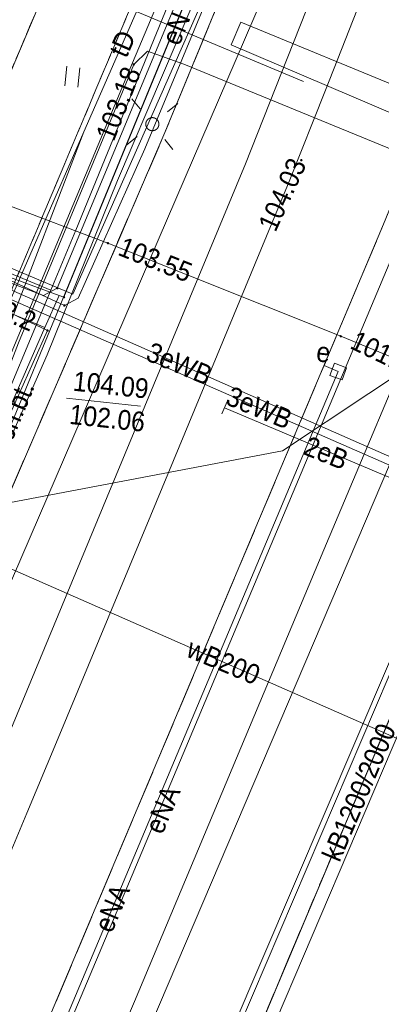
# Model space of a CAD drawing. Header units: millimetres. Extents: x -165388 to 921073, y -295343 to 494042.
# Tile 37 of 117: x 252363 to 266163, y 54085 to 91679. Entities that reach past the tile are written whole.
import ezdxf
from ezdxf.xclip import XClip

# ---------------------------------------------------------------- set-up
doc = ezdxf.new("R2010")
doc.units = ezdxf.units.MM
doc.header["$MEASUREMENT"] = 0
doc.header["$XCLIPFRAME"] = 0
for name, pattern in [('0.5_0.5', [1000, 500, -500]), ('1.5_0.5', [2000, 1500, -500]), ('1.5_1.0', [2500, 1500, -1000]), ('mz1.0_0.5', [1500, 1000, -500])]:
    doc.linetypes.add(name, pattern=pattern)
for name, color, linetype, lineweight in [('20231207_mdcp_Kolska_2-4_6_0_Nr_pióra__1', 7, 'Continuous', 13), ('bg-woz-oz.6640.12006.2023.pge-1_rzut_5_216-obręb ewidencyjny_Nr_pióra__7', 7, 'Continuous', 18), ('bg-woz-oz.6640.12006.2023.pge-1_rzut_5_219-działka ewidencyjna_Nr_pióra__7', 7, 'Continuous', 18), ('bg-woz-oz.6640.12006.2023.pge-1_rzut_5_chodnik (powierzchnia)-Atr17_Nr_pióra__7', 7, 'Continuous', 18), ('bg-woz-oz.6640.12006.2023.pge-1_rzut_5_chodnik (powierzchnia)_Nr_pióra__7', 7, 'Continuous', 18), ('bg-woz-oz.6640.12006.2023.pge-1_rzut_5_jezdnia (powierzchnia)_Nr_pióra__7', 7, 'Continuous', 18), ('bg-woz-oz.6640.12006.2023.pge-1_rzut_5_krawężnik (linia)_Nr_pióra__7', 7, 'Continuous', 18), ('bg-woz-oz.6640.12006.2023.pge-1_rzut_5_latarnia (punkt)_Nr_pióra__7', 7, 'Continuous', 18), ('bg-woz-oz.6640.12006.2023.pge-1_rzut_5_przewód telekomunikacyjny (linia)-Atr1_Nr_pióra__30', 252, 'Continuous', 18), ('bg-woz-oz.6640.12006.2023.pge-1_rzut_5_przewód telekomunikacyjny (linia)_Nr_pióra__30', 252, 'Continuous', 18), ('bg-woz-oz.6640.12006.2023.pge-1_rzut_5_punkt o określonej wysokości (sieć telekomunikacyjna)-Atr2_Nr_pióra__30', 252, 'Continuous', 18), ('bg-woz-oz.6640.12006.2023.pge-1_rzut_5_punkt o określonej wysokości (sieć telekomunikacyjna)-Atr2_Nr_pióra__7', 7, 'Continuous', 18), ('bg-woz-oz.6640.12006.2023.pge-1_rzut_5_punkt o określonej wysokości (sieć telekomunikacyjna)-Atr3_Nr_pióra__30', 252, 'Continuous', 18), ('bg-woz-oz.6640.12006.2023.pge-1_rzut_5_punkt wysokościowy sztuczny-Atr2_Nr_pióra__7', 7, 'Continuous', 18), ('bg-woz-oz.6640.12006.2023.pge-1_rzut_5_punkt zmiany cech lub źródła danych o położeniu przewodu (sieć elektroenergetyczna)_Nr_pióra__7', 7, 'Continuous', 18), ('bg-woz-oz.6640.12006.2023.pge-1_rzut_5_tor tramwajowy (linia)_Nr_pióra__7', 7, 'Continuous', 18), ('bg-woz-oz.6640.12006.2023.pge-1_rzut_5_trawnik (powierzchnia) - symbol_Nr_pióra__7', 7, 'Continuous', 18), ('bg-woz-oz.6640.12006.2023.pge-1_rzut_5_trawnik (powierzchnia)_Nr_pióra__7', 7, 'Continuous', 18)]:
    doc.layers.add(name, color=color, linetype=linetype, lineweight=lineweight)
for name, color, linetype, lineweight, true_color in [('bg-woz-oz.6640.12006.2023.pge-1_rzut_5_218-kontur użytku gruntowego_Nr_pióra__3', 7, 'Continuous', 18, 0x959595), ('bg-woz-oz.6640.12006.2023.pge-1_rzut_5_przewód elektroenergetyczny (linia)-Atr1_Nr_pióra__1', 7, 'Continuous', 18, 0x4c4c4c), ('bg-woz-oz.6640.12006.2023.pge-1_rzut_5_przewód elektroenergetyczny (linia)_Nr_pióra__1', 7, 'Continuous', 18, 0x4c4c4c), ('bg-woz-oz.6640.12006.2023.pge-1_rzut_5_przewód gazowy (linia)_Nr_pióra__40', 7, 'Continuous', 18, 0xbcbcbc), ('bg-woz-oz.6640.12006.2023.pge-1_rzut_5_przewód kanalizacyjny (linia)-Atr1_Nr_pióra__34', 7, 'Continuous', 18, 0x4b4b4b), ('bg-woz-oz.6640.12006.2023.pge-1_rzut_5_przewód kanalizacyjny (linia)_Nr_pióra__34', 7, 'Continuous', 18, 0x4b4b4b), ('bg-woz-oz.6640.12006.2023.pge-1_rzut_5_przewód wodociągowy (linia)-Atr1_Nr_pióra__5', 7, 'Continuous', 18, 0x1d1d1d), ('bg-woz-oz.6640.12006.2023.pge-1_rzut_5_przewód wodociągowy (linia)_Nr_pióra__5', 7, 'Continuous', 18, 0x1d1d1d), ('bg-woz-oz.6640.12006.2023.pge-1_rzut_5_punkt o określonej wysokości (sieć elektroenergetyczna)-Atr2_Nr_pióra__1', 7, 'Continuous', 18, 0x4c4c4c), ('bg-woz-oz.6640.12006.2023.pge-1_rzut_5_studzienka - przewód elektroenergetyczny (powierzchnia)-Atr17_Nr_pióra__1', 7, 'Continuous', 18, 0x4c4c4c), ('bg-woz-oz.6640.12006.2023.pge-1_rzut_5_studzienka - przewód elektroenergetyczny (powierzchnia)_Nr_pióra__1', 7, 'Continuous', 18, 0x4c4c4c), ('bg-woz-oz.6640.12006.2023.pge-1_rzut_5_Zakres_Nr_pióra__3', 7, 'Continuous', 18, 0x959595)]:
    doc.layers.add(name, color=color, linetype=linetype, lineweight=lineweight, true_color=true_color)
for name, color, linetype in [('bg-woz-oz.6640.12006.2023.pge-1_rzut_5_punkt o określonej wysokości (sieć elektroenergetyczna)', 7, 'Continuous'), ('bg-woz-oz.6640.12006.2023.pge-1_rzut_5_punkt o określonej wysokości (sieć telekomunikacyjna)', 7, 'Continuous'), ('bg-woz-oz.6640.12006.2023.pge-1_rzut_5_punkt wysokościowy sztuczny', 7, 'Continuous'), ('INW_GEO', 7, 'Continuous'), ('ZD_INNE', 7, 'Continuous')]:
    doc.layers.add(name, color=color, linetype=linetype)
doc.styles.add('GENERATED_STYLE_1', font='txt')
picture_1 = doc.add_image_def('image1.tif', size_in_pixel=(4961, 3508))

# ---------------------------------------------------------------- blocks, each defined once
blk = doc.blocks.new('Rysunek_2_5', base_point=(-8071116842, -4961354755))
at = {"layer": 'bg-woz-oz.6640.12006.2023.pge-1_rzut_5_punkt o określonej wysokości (sieć elektroenergetyczna)', "linetype": 'Continuous', "lineweight": 0, "true_color": 0x4c4c4c}
for points in [[(256757, 89963, 1), (256668, 89973, 1)], [(253844, 81424, 1), (253754, 81434, 1)], [(254098, 81075, 1), (254009, 81085, 1)], [(254115, 80762, 1), (254025, 80771, 1)], [(253470, 79805, 1), (253380, 79814, 1)]]:
    blk.add_hatch(color=251, dxfattribs=at).paths.add_polyline_path(points)
at = {"layer": 'bg-woz-oz.6640.12006.2023.pge-1_rzut_5_punkt o określonej wysokości (sieć telekomunikacyjna)', "linetype": 'Continuous', "lineweight": 18}
for points in [[(255777, 83139, 1), (255687, 83148, 1)], [(264660, 79585, 1), (264570, 79594, 1)]]:
    blk.add_hatch(color=252, dxfattribs=at).paths.add_polyline_path(points)
at = {"layer": 'bg-woz-oz.6640.12006.2023.pge-1_rzut_5_punkt wysokościowy sztuczny', "linetype": 'Continuous', "lineweight": 0, "true_color": 0x000000}
blk.add_hatch(color=18, dxfattribs=at).paths.add_polyline_path([(263156, 86313, 1), (263066, 86322, 1)])
at = {"layer": 'bg-woz-oz.6640.12006.2023.pge-1_rzut_5_216-obręb ewidencyjny_Nr_pióra__7', "linetype": '1.5_1.0', "flags": 128}
blk.add_lwpolyline([(478132, 494042), (468408, 491320), (463558, 489324), (455785, 486131), (448273, 477289), (430306, 456149), (428510, 454027), (420737, 440577), (419834, 438431), (417784, 433551), (396982, 384091), (377757, 338375), (379393, 333453), (315776, 182205), (314924, 180164), (312041, 173322), (261484, 53112), (241424, 5414), (247901, 2690), (262338, -3378), (273786, -7306), (277549, -8604), (297279, -12200), (317356, -12444), (333270, -10242), (376016, -1353), (389727, 1497), (438417, 11611), (456015, 15272), (480464, 20354), (497620, 23922), (514971, 27529), (529607, 30571), (556370, 36140), (576312, 40274), (589684, 43060), (615140, 48355), (616220, 48582), (634889, 52471), (645165, 54611), (649813, 55573)], dxfattribs=at)
blk.add_lwpolyline([(-165388, 18032), (-76197, 25429), (-70556, 25892), (-65859, 17335), (-32576, -48795), (-33435, -58439), (-34507, -70352), (-34885, -73610), (-34847, -77778), (-34351, -149758), (-33864, -221063), (49111, -210760), (56098, -261047), (58810, -280656), (68525, -283293), (99614, -291733), (106153, -295298), (148135, -233498), (178386, -164974), (213467, -61033), (241424, 5414), (261484, 53112), (312041, 173322), (283313, 179106), (128376, 210363), (-61137, 251961), (-75011, 249833), (-79205, 244659), (-83860, 238931), (-91094, 216684), (-93827, 221320), (-108163, 179476), (-111618, 170865), (-131164, 116493), (-141166, 87643), (-161181, 30113)], close=True, dxfattribs=at)
at = {"layer": 'bg-woz-oz.6640.12006.2023.pge-1_rzut_5_218-kontur użytku gruntowego_Nr_pióra__3', "linetype": '0.5_0.5', "flags": 128}
for points in [[(312041, 173322), (261484, 53112)], [(261484, 53112), (312041, 173322)], [(258273, 104474), (249232, 83114)], [(249232, 83114), (258273, 104474)]]:
    blk.add_lwpolyline(points, dxfattribs=at)
at = {"layer": 'bg-woz-oz.6640.12006.2023.pge-1_rzut_5_219-działka ewidencyjna_Nr_pióra__7', "linetype": 'Continuous', "flags": 128}
for points in [[(312041, 173322), (261484, 53112)], [(258273, 104474), (249232, 83114)]]:
    blk.add_lwpolyline(points, dxfattribs=at)
at = {"layer": 'bg-woz-oz.6640.12006.2023.pge-1_rzut_5_chodnik (powierzchnia)_Nr_pióra__7', "linetype": 'mz1.0_0.5', "flags": 128}
blk.add_lwpolyline([(249074, 76272), (250706, 70647), (250746, 70733), (257903, 87367), (263552, 101084), (272433, 122361), (272633, 122822), (272804, 123297), (272946, 123775), (273078, 124253), (273180, 124745), (273263, 125239), (273316, 125736), (273356, 126386), (273369, 126887), (273342, 127383), (273304, 127880), (273237, 128380), (273149, 128872), (273039, 129356), (272910, 129843), (272760, 130321), (272507, 130962), (272272, 131399), (272006, 131830), (271707, 132224), (271386, 132610), (271286, 132711), (270920, 133052), (270542, 133374), (270130, 133660), (269847, 133831), (269851, 132744), (270161, 132349), (270385, 131993), (270619, 131556), (270811, 131093), (270961, 130614), (271070, 130130), (271077, 130099), (271165, 129607), (271254, 129115), (271342, 128622), (271420, 128131), (271497, 127630), (271510, 127559), (261751, 104364), (259574, 101409), (260114, 100526), (251512, 80074), (250356, 80449), (250162, 80048), (250595, 79871), (249055, 76374)], close=True, dxfattribs=at)
at = {"layer": 'bg-woz-oz.6640.12006.2023.pge-1_rzut_5_jezdnia (powierzchnia)_Nr_pióra__7', "linetype": '1.5_0.5', "flags": 128}
blk.add_lwpolyline([(273180, 124745), (273078, 124253), (272946, 123775), (272804, 123297), (272633, 122822), (272433, 122361), (263552, 101084), (257903, 87367), (250746, 70733), (244416, 55539), (227561, 15443), (236112, 10295), (235928, 10546), (235819, 11031), (235876, 11377), (242243, 26637), (243784, 30334), (252626, 51524), (266249, 83870), (271899, 97598), (288080, 135714), (279478, 138786), (279435, 138670), (279068, 138337), (278621, 138113), (278130, 138035), (277634, 138098), (277201, 138285), (276824, 138607), (276683, 138893), (276625, 139382), (276776, 139859), (285702, 160990), (285846, 161307), (285460, 161740), (285261, 161289), (276215, 139778), (272507, 130962), (272760, 130321), (272910, 129843), (273039, 129356), (273149, 128872), (273237, 128380), (273304, 127880), (273342, 127383), (273369, 126887), (273356, 126386), (273316, 125736), (273263, 125239)], close=True, dxfattribs=at)
at = {"layer": 'bg-woz-oz.6640.12006.2023.pge-1_rzut_5_krawężnik (linia)_Nr_pióra__7', "linetype": 'Continuous', "flags": 128}
for points in [[(236526, 10030), (236112, 10295), (235928, 10546), (235819, 11031), (235876, 11377), (242243, 26637), (243784, 30334), (252626, 51524), (266249, 83870), (271899, 97598), (288080, 135714)], [(250746, 70733), (257903, 87367), (263552, 101084), (272433, 122361), (272633, 122822), (272804, 123297), (272946, 123775), (273078, 124253), (273180, 124745), (273263, 125239), (273316, 125736), (273356, 126386), (273369, 126887), (273342, 127383), (273304, 127880), (273237, 128380), (273149, 128872), (273039, 129356), (272910, 129843), (272760, 130321), (272507, 130962)]]:
    blk.add_lwpolyline(points, dxfattribs=at)
at = {"layer": 'bg-woz-oz.6640.12006.2023.pge-1_rzut_5_latarnia (punkt)_Nr_pióra__7', "linetype": 'Continuous'}
for p, q in [((256954, 88274), (256641, 88662)), ((258009, 88161), (258398, 88474)), ((256841, 87219), (256453, 86905)), ((257896, 87106), (258210, 86717))]:
    blk.add_line(p, q, dxfattribs=at)
blk.add_circle((257425, 87689), 250, dxfattribs=at)
at = {"layer": 'bg-woz-oz.6640.12006.2023.pge-1_rzut_5_przewód elektroenergetyczny (linia)_Nr_pióra__1', "linetype": 'Continuous', "flags": 128}
for points in [[(262644, 101996), (254053, 81080), (253870, 81150), (246903, 83715), (246305, 82260), (246085, 81710)], [(245130, 176317), (246178, 180942), (249035, 192152), (249865, 195221), (250249, 195612), (273739, 190407), (274711, 190183), (286859, 187356), (290735, 186449), (296920, 185507), (297187, 184996), (287562, 162028), (285371, 156761), (277700, 138342), (272735, 126603), (260824, 98328), (253799, 81429), (253276, 81143), (248105, 83103), (247664, 81893)], [(287236, 188060), (286429, 187473), (286567, 185849), (286718, 184153), (280652, 167282), (279574, 165859), (279681, 165163), (286715, 160027), (278529, 140265), (278401, 138589), (273070, 126255), (271970, 124714), (249104, 69108), (243716, 55584), (240734, 49225)], [(280231, 141793), (278801, 138948), (270629, 118933), (264264, 103693), (259487, 92407), (257143, 86744), (254594, 81052), (254070, 80766), (248396, 83384), (247422, 83679), (246917, 82717), (246822, 81732), (246789, 81424)], [(229149, 18351), (232052, 25191), (236650, 36225), (240571, 45632), (243793, 53474), (246417, 59962), (248931, 66270), (251228, 71858), (250432, 73914), (253550, 81355), (254499, 83647), (258251, 92790), (260585, 98253), (262895, 103588), (265685, 110410), (269345, 119443), (272285, 126721), (272747, 127839)], [(273316, 125736), (272180, 124229), (268912, 116230), (265197, 107445), (262485, 100886), (259524, 93600), (256089, 85539), (253417, 78885), (249104, 69108)], [(270991, 120534), (268479, 114155), (265085, 106110), (262361, 99441), (259109, 91874), (254388, 81195), (247344, 84170), (246240, 81653)], [(261857, 102351), (256330, 89214), (251979, 78797), (249899, 73820), (250779, 71705), (248459, 66180), (245892, 59847), (241650, 49519), (237481, 39395), (231951, 26228), (227812, 16100), (223997, 6752), (220631, -1225), (217614, -8375), (214563, -16034), (210511, -25538), (207552, -32613), (204407, -40313), (201115, -48157), (195422, -51079), (192228, -61117), (189136, -70190), (187013, -76510)], [(244548, 30323), (244939, 31256), (256086, 57651), (268509, 87229), (266839, 87981), (260433, 90717), (260797, 91583), (267222, 88935), (266839, 87981)], [(199989, 77423), (197766, 78364), (201260, 86781), (201896, 87557), (210461, 84038), (210953, 84408), (212024, 88125), (212517, 88595), (213234, 88629), (216074, 87813), (219397, 86724), (228324, 82270), (249555, 73334), (250053, 73472), (252319, 79344), (256713, 89968), (257240, 90475), (258624, 89975), (278944, 81639)], [(253327, 79931), (243842, 83871), (241425, 84873)], [(245258, 84795), (253550, 81355)], [(275459, 71049), (272837, 72204), (246488, 83789), (245102, 84460), (243994, 81431), (244710, 81073)], [(275341, 70790), (248189, 82672), (244647, 84157), (243549, 81317), (244577, 80775)], [(241604, 59058), (242505, 61476), (245651, 68984), (246609, 71265), (248052, 74420), (248459, 74557), (250681, 73707), (253425, 79810), (247144, 82774), (246599, 81997), (246423, 81573)], [(234360, 35313), (238786, 45863), (242666, 55163), (246045, 62787), (249668, 71472), (250782, 74088), (250990, 74619), (253327, 79931), (253870, 81150)], [(247256, 37224), (264521, 78242)], [(264521, 78242), (263982, 78470)], [(267926, 73584), (260180, 76865)]]:
    blk.add_lwpolyline(points, dxfattribs=at)
at = {"layer": 'bg-woz-oz.6640.12006.2023.pge-1_rzut_5_przewód gazowy (linia)_Nr_pióra__40', "linetype": 'Continuous', "flags": 128}
for points in [[(375997, 335455), (371353, 324185), (367052, 313763), (361921, 301508), (352391, 278772), (344766, 260770), (342465, 255706), (322426, 207643), (307430, 171863), (290251, 130524), (270112, 83226), (252810, 42614), (231959, -6549), (219697, -35007), (223802, -45432)], [(240497, 100661), (244261, 100782), (254328, 100873), (265190, 100788), (250132, 65840), (236088, 32665), (224003, 4268), (218310, -9485), (200526, -52630), (197455, -61042), (196657, -63239), (195990, -65531), (194725, -69932), (191555, -80968), (181521, -114079), (180571, -117507), (177519, -126303), (175194, -134794), (169267, -156387), (160855, -184854), (159094, -190610), (152827, -193068), (150857, -193249)]]:
    blk.add_lwpolyline(points, dxfattribs=at)
at = {"layer": 'bg-woz-oz.6640.12006.2023.pge-1_rzut_5_przewód kanalizacyjny (linia)_Nr_pióra__34', "linetype": 'Continuous', "flags": 128}
for points in [[(300068, 146014), (294441, 132795), (292316, 127681), (290996, 124554), (286808, 114608), (285348, 111288), (282447, 104674), (277649, 93194), (276417, 90249), (275944, 89024), (267500, 69078), (260726, 53199), (257406, 45386), (249301, 26280), (248992, 25557), (240607, 5443), (232371, -14042), (231831, -15324), (223794, -34813), (222083, -38973), (216825, -51538), (216109, -53507)], [(301173, 145544), (295547, 132329), (293422, 127217), (292103, 124088), (287909, 114133), (286446, 110805), (283550, 104201), (278756, 92730), (277530, 89802), (277057, 88574), (268605, 68609), (261829, 52728), (258511, 44917), (250405, 25810), (250097, 25090), (241714, 4978), (233477, -14508), (232939, -15785), (224904, -35270), (223192, -39433), (217943, -51975), (217237, -53917)], [(246701, 96317), (247394, 96032), (249879, 94912), (263190, 89316)], [(203821, -51441), (204410, -50058), (205193, -48184), (205221, -48098), (212775, -29918), (231718, 15697), (250338, 60543), (250974, 62075), (252109, 64790), (255700, 73457), (260979, 86171), (262353, 89646), (264017, 93869), (264213, 94418)], [(205476, -52146), (206068, -50758), (206879, -48821), (206909, -48732), (214437, -30608), (233380, 15008), (252000, 59853), (252636, 61384), (253771, 64098), (257362, 72767), (262646, 85495), (264027, 88986), (265702, 93236), (265908, 93811)]]:
    blk.add_lwpolyline(points, dxfattribs=at)
at = {"layer": 'bg-woz-oz.6640.12006.2023.pge-1_rzut_5_przewód telekomunikacyjny (linia)_Nr_pióra__30', "linetype": 'Continuous', "flags": 128}
for points in [[(261787, 103485), (261434, 102527), (254809, 87396), (251469, 79767), (251005, 78902)], [(225275, 94956), (234339, 91694), (251848, 84624), (255732, 83143), (264615, 79590), (281068, 72813), (292528, 67496), (296120, 66006), (299592, 64901), (299905, 64344)], [(251005, 78902), (251815, 79610), (254809, 87396)]]:
    blk.add_lwpolyline(points, dxfattribs=at)
at = {"layer": 'bg-woz-oz.6640.12006.2023.pge-1_rzut_5_przewód wodociągowy (linia)_Nr_pióra__5', "linetype": 'Continuous', "flags": 128}
blk.add_lwpolyline([(278414, 59078), (275891, 60222), (251656, 70877), (248170, 72416), (243896, 72229), (241389, 73241)], dxfattribs=at)
at = {"layer": 'bg-woz-oz.6640.12006.2023.pge-1_rzut_5_punkt o określonej wysokości (sieć telekomunikacyjna)-Atr2_Nr_pióra__7', "linetype": 'Continuous', "flags": 128}
blk.add_lwpolyline([(254145, 77228), (256972, 76926)], dxfattribs=at)
at = {"layer": 'bg-woz-oz.6640.12006.2023.pge-1_rzut_5_punkt zmiany cech lub źródła danych o położeniu przewodu (sieć elektroenergetyczna)_Nr_pióra__7', "linetype": 'Continuous'}
for p, q in [((263885, 78240), (264080, 78701)), ((260083, 76635), (260278, 77095))]:
    blk.add_line(p, q, dxfattribs=at)
at = {"layer": 'bg-woz-oz.6640.12006.2023.pge-1_rzut_5_studzienka - przewód elektroenergetyczny (powierzchnia)_Nr_pióra__1', "linetype": 'Continuous', "flags": 128}
blk.add_lwpolyline([(264839, 78389), (264668, 77924), (264204, 78095), (264374, 78559)], close=True, dxfattribs=at)
at = {"layer": 'bg-woz-oz.6640.12006.2023.pge-1_rzut_5_tor tramwajowy (linia)_Nr_pióra__7', "linetype": 'Continuous', "flags": 128}
for points in [[(186194, -132842), (203194, -78118), (207693, -65374), (210589, -56994), (216573, -42407), (222012, -29059), (226894, -17151), (229466, -10868), (231973, -4629), (233870, 317), (238308, 10423), (244692, 25651), (247690, 32622), (252377, 44018), (256742, 54192), (263965, 71433), (268075, 81191), (272692, 91841), (282669, 116128), (293704, 142606), (308863, 178780), (321287, 207714), (323307, 212406), (417442, 437500)], [(189737, -133944), (207167, -78482), (208855, -73513), (214207, -57773), (220327, -43231), (230681, -18229), (233313, -11953), (239748, 3471), (243014, 11449), (251605, 31902), (256005, 42585), (260430, 53034), (267603, 69807), (271793, 79939), (276408, 90760), (286327, 114883), (297481, 141438), (312469, 177329), (324912, 207005), (326922, 211698), (417643, 427994)]]:
    blk.add_lwpolyline(points, dxfattribs=at)
at = {"layer": 'bg-woz-oz.6640.12006.2023.pge-1_rzut_5_trawnik (powierzchnia) - symbol_Nr_pióra__7', "linetype": 'Continuous'}
for p, q in [((254080, 89152), (254160, 89898)), ((254577, 89099), (254657, 89844))]:
    blk.add_line(p, q, dxfattribs=at)
at = {"layer": 'bg-woz-oz.6640.12006.2023.pge-1_rzut_5_trawnik (powierzchnia)_Nr_pióra__7', "linetype": 'mz1.0_0.5', "flags": 128}
blk.add_lwpolyline([(243621, 78604), (245160, 82090), (250162, 80048), (250356, 80449), (251512, 80074), (260114, 100526), (259574, 101409), (257008, 101482), (252829, 101435), (228632, 101345)], close=True, dxfattribs=at)
at = {"layer": 'bg-woz-oz.6640.12006.2023.pge-1_rzut_5_Zakres_Nr_pióra__3', "linetype": 'Continuous', "flags": 128}
blk.add_lwpolyline([(144371, 83224), (154122, 76410), (165754, 73930), (244519, 73078), (250727, 73008), (262388, 75221), (272272, 81789), (278839, 91677), (281061, 103337)], dxfattribs=at)
at = {"layer": 'bg-woz-oz.6640.12006.2023.pge-1_rzut_5_chodnik (powierzchnia)-Atr17_Nr_pióra__7', "linetype": 'Continuous', "insert": (251726, 75683), "char_height": 750, "attachment_point": 4, "rotation": 67.6168, "style": 'GENERATED_STYLE_1'}
blk.add_mtext('\\A1;{\\W0.900000x;\\fArial|b0|i0|c238|p38;ch.bt.}', dxfattribs=at)
at = {"layer": 'bg-woz-oz.6640.12006.2023.pge-1_rzut_5_przewód elektroenergetyczny (linia)-Atr1_Nr_pióra__1', "linetype": 'Continuous', "char_height": 750, "attachment_point": 4, "style": 'GENERATED_STYLE_1'}
for s, insert, rotation in [('\\A1;{\\W0.900000x;\\fArial|b0|i0|c238|p38;eN}', (258104, 90781), 68.1698), ('\\A1;{\\W0.900000x;\\fArial|b0|i0|c238|p38;3eWB}', (257273, 79040), 337.2258), ('\\A1;{\\W0.900000x;\\fArial|b0|i0|c238|p38;3eWB}', (260320, 77355), 337.3138), ('\\A1;{\\W0.900000x;\\fArial|b0|i0|c238|p38;2eB}', (263281, 75446), 338.0058), ('\\A1;{\\W0.900000x;\\fArial|b0|i0|c238|p38;eNA}', (257464, 60676), 67.2178), ('\\A1;{\\W0.900000x;\\fArial|b0|i0|c238|p38;eNA}', (255533, 56910), 67.1728)]:
    blk.add_mtext(s, dxfattribs=dict(at, insert=insert, rotation=rotation))
at = {"layer": 'bg-woz-oz.6640.12006.2023.pge-1_rzut_5_przewód kanalizacyjny (linia)-Atr1_Nr_pióra__34', "linetype": 'Continuous', "insert": (264228, 59620), "char_height": 750, "attachment_point": 4, "rotation": 66.9968, "style": 'GENERATED_STYLE_1'}
blk.add_mtext('\\A1;{\\W0.900000x;\\fArial|b0|i0|c238|p38;kB1200/2000}', dxfattribs=at)
at = {"layer": 'bg-woz-oz.6640.12006.2023.pge-1_rzut_5_przewód telekomunikacyjny (linia)-Atr1_Nr_pióra__30', "linetype": 'Continuous', "insert": (256093, 90329), "char_height": 750, "attachment_point": 4, "rotation": 66.3458, "style": 'GENERATED_STYLE_1'}
blk.add_mtext('\\A1;{\\W0.900000x;\\fArial|b0|i0|c238|p38;tD}', dxfattribs=at)
at = {"layer": 'bg-woz-oz.6640.12006.2023.pge-1_rzut_5_przewód wodociągowy (linia)-Atr1_Nr_pióra__5', "linetype": 'Continuous', "insert": (258813, 67723), "char_height": 750, "attachment_point": 4, "rotation": 337.2268, "style": 'GENERATED_STYLE_1'}
blk.add_mtext('\\A1;{\\W0.900000x;\\fArial|b0|i0|c238|p38;wB200}', dxfattribs=at)
at = {"layer": 'bg-woz-oz.6640.12006.2023.pge-1_rzut_5_punkt o określonej wysokości (sieć elektroenergetyczna)-Atr2_Nr_pióra__1', "linetype": 'Continuous', "char_height": 750, "attachment_point": 4, "style": 'GENERATED_STYLE_1'}
for s, insert, rotation in [('\\A1;{\\W0.900000x;\\fArial|b0|i0|c238|p38;103.18}', (255603, 87129), 68.5958), ('\\A1;{\\W0.900000x;\\fArial|b0|i0|c238|p38;103.2}', (250760, 81053), 336.1098)]:
    blk.add_mtext(s, dxfattribs=dict(at, insert=insert, rotation=rotation))
at = {"layer": 'bg-woz-oz.6640.12006.2023.pge-1_rzut_5_punkt o określonej wysokości (sieć telekomunikacyjna)-Atr2_Nr_pióra__30', "linetype": 'Continuous', "char_height": 750, "style": 'GENERATED_STYLE_1'}
for s, insert, attachment_point, rotation in [('\\A1;{\\W0.900000x;\\fArial|b0|i0|c238|p38;103.55}', (256204, 83053), 4, 338.1558), ('\\A1;{\\W0.900000x;\\fArial|b0|i0|c238|p38;101.25}', (265083, 79487), 4, 334.3088), ('\\A1;{\\W0.900000x;\\fArial|b0|i0|c238|p38;104.09}', (254368, 77506), 7, 353.9018)]:
    blk.add_mtext(s, dxfattribs=dict(at, insert=insert, attachment_point=attachment_point, rotation=rotation))
at = {"layer": 'bg-woz-oz.6640.12006.2023.pge-1_rzut_5_punkt o określonej wysokości (sieć telekomunikacyjna)-Atr3_Nr_pióra__30', "linetype": 'Continuous', "insert": (254233, 76238), "char_height": 750, "attachment_point": 7, "rotation": 353.9018, "style": 'GENERATED_STYLE_1'}
blk.add_mtext('\\A1;{\\W0.900000x;\\fArial|b0|i0|c238|p38;102.06}', dxfattribs=at)
at = {"layer": 'bg-woz-oz.6640.12006.2023.pge-1_rzut_5_punkt wysokościowy sztuczny-Atr2_Nr_pióra__7', "linetype": 'Continuous', "insert": (262132, 83532), "char_height": 750, "attachment_point": 7, "rotation": 65.4668, "style": 'GENERATED_STYLE_1'}
blk.add_mtext('\\A1;{\\W0.900000x;\\fArial|b0|i0|c238|p38;104.03}', dxfattribs=at)
at = {"layer": 'bg-woz-oz.6640.12006.2023.pge-1_rzut_5_studzienka - przewód elektroenergetyczny (powierzchnia)-Atr17_Nr_pióra__1', "linetype": 'Continuous', "insert": (263654, 78628), "char_height": 750, "attachment_point": 7, "rotation": 353.9018, "style": 'GENERATED_STYLE_1'}
blk.add_mtext('\\A1;{\\W0.900000x;\\fArial|b0|i0|c238|p38;e}', dxfattribs=at)
blk = doc.blocks.new('Rysunek_3_6', base_point=(188222, 121799))
at = {"layer": '20231207_mdcp_Kolska_2-4_6_0_Nr_pióra__1'}
image = blk.add_image(picture_1, insert=(75928, 59123), size_in_units=(210000, 148500), rotation=-6.09824, dxfattribs=at)
image.set_boundary_path([(-0.5, -0.5), (4960.5, 3507.5)])

msp = doc.modelspace()

# ---------------------------------------------------------------- block references
at = {"layer": 'INW_GEO', "color": 151, "linetype": 'Continuous', "lineweight": 13, "true_color": 0x80c2ff}
ref = msp.add_blockref('Rysunek_2_5', (-8071116841.926, -4961354754.727), dxfattribs=at)
XClip(ref).set_block_clipping_path([(-195425.9394250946, -263123.0086484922), (606609.6817159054, -348810.9449165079), (694192.2923495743, 470958.7517303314), (-107843.3287914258, 556646.6879983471)])
at = {"layer": 'ZD_INNE', "color": 151, "linetype": 'Continuous', "lineweight": 13, "true_color": 0x80c2ff}
ref = msp.add_blockref('Rysunek_3_6', (188221.593, 121798.6), dxfattribs=at)
XClip(ref).set_block_clipping_path([(75928.0302199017, 59123.2504848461), (284739.4774660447, 36814.2388748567), (300515.1557528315, 184473.9502032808), (91703.7085066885, 206782.9618132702)])

doc.saveas('drawing.dxf')
